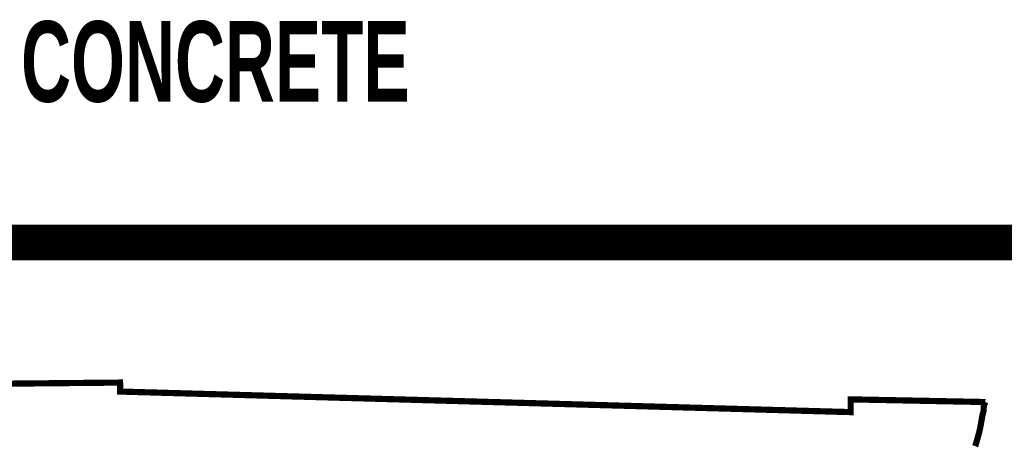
# Model space of a CAD drawing. Extents: x 0.5 to 9, y 11.5 to 22.5.
# Tile 155 of 157: x 7.242 to 8.341, y 13.777 to 14.249. Entities that reach past the tile are written whole.
import ezdxf
from ezdxf.enums import TextEntityAlignment as Align

# ---------------------------------------------------------------- set-up
doc = ezdxf.new("R2010")
doc.units = 0
doc.header["$MEASUREMENT"] = 0
for name, color, linetype in [('BELMONT-BORDER', 5, 'CONTINUOUS'), ('BORDER', 252, 'CONTINUOUS'), ('TEXT', 255, 'CONTINUOUS')]:
    doc.layers.add(name, color=color, linetype=linetype)
doc.styles.add('TECHNICAL', font='techb___.ttf')

msp = doc.modelspace()

# ---------------------------------------------------------------- linework, layer by layer
at = {"layer": 'BELMONT-BORDER', "color": 7, "const_width": 0.00691}
msp.add_lwpolyline([(7.07821, 12.90582), (7.08701, 13.84123), (7.35434, 13.84379), (7.35447, 13.83377), (8.16972, 13.81085), (8.16979, 13.82506), (8.32018, 13.82209)], dxfattribs=at)
msp.add_lwpolyline([(8.30871, 13.77288, 0.0211894), (8.30957, 13.77545, 0.0009954), (8.31099, 13.78039, 0.001659), (8.31182, 13.78336, 0.0032768), (8.31334, 13.789, 0.0090951), (8.31384, 13.79104, 0.0090576), (8.31427, 13.79314, 0.002443), (8.31569, 13.80094, 0.0028681), (8.31616, 13.80366, -0.0026473), (8.31662, 13.80637, -0.0330918), (8.31726, 13.809, 0.0271249), (8.31809, 13.8122, 0.0568296), (8.31823, 13.81389, -0.0308312), (8.31833, 13.81699, -0.0635788), (8.31879, 13.81903, -0.039453), (8.32018, 13.82209)], format="xyb", dxfattribs=at)
at = {"layer": 'BORDER', "color": 7, "const_width": 0.04}
msp.add_lwpolyline([(1, 13.99999), (8.5, 13.99999)], dxfattribs=at)

# ---------------------------------------------------------------- texts
at = {"layer": 'TEXT', "color": 7, "style": 'TECHNICAL', "width": 0.75}
msp.add_text('NOTE: KEEP FLANGES AND WEEP HOLES CLEAR OF CONCRETE', height=0.09, dxfattribs=at).set_placement((5.2165, 14.20193), align=Align.MIDDLE_LEFT)

doc.saveas('drawing.dxf')
